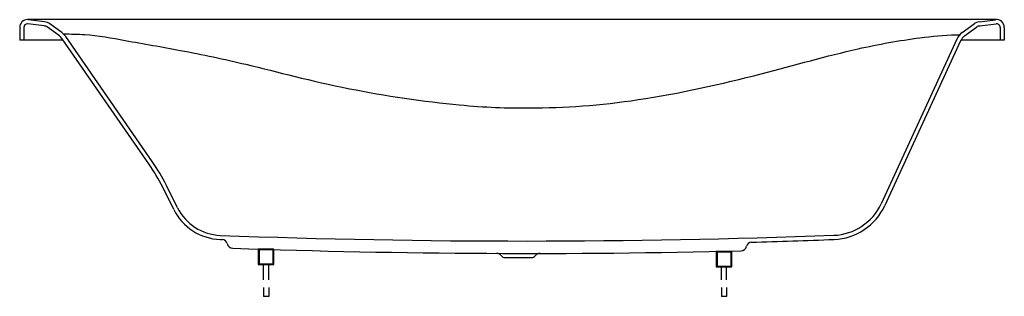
# Model space of a CAD drawing. Header units: millimetres. Extents: x 0 to 1.9, y 0.01 to 0.55.
import ezdxf

# ---------------------------------------------------------------- set-up
doc = ezdxf.new("R2010")
doc.units = ezdxf.units.MM
doc.layers.add('BLOCKS', color=3, linetype='Continuous')

msp = doc.modelspace()

# ---------------------------------------------------------------- linework, layer by layer
at = {"layer": 'BLOCKS'}
for p, q in [((0, 0.5332), (0, 0.5082)), ((0.008, 0.5332), (0.008, 0.5082)), ((1.885, 0.5482), (0.015, 0.5482)), ((0.047, 0.5361), (0.0159, 0.5401)), ((0.048, 0.5441), (0.0169, 0.548)), ((0.0767, 0.5166), (0.0535, 0.5335)), ((0.0814, 0.5231), (0.0582, 0.54)), ((1.8186, 0.5231), (1.8418, 0.54)), ((1.8233, 0.5166), (1.8465, 0.5335)), ((1.852, 0.5441), (1.8831, 0.548)), ((1.853, 0.5361), (1.8841, 0.5401)), ((1.892, 0.5332), (1.892, 0.5082)), ((1.9, 0.5332), (1.9, 0.5082)), ((1.9, 0.5332), (1.9, 0.5082)), ((0.2559, 0.2737), (0.0888, 0.5155)), ((0.0841, 0.5082), (0, 0.5082)), ((0.2493, 0.2692), (0.0822, 0.5109)), ((1.8085, 0.5106), (1.6623, 0.1923)), ((1.8157, 0.5073), (1.6696, 0.189)), ((1.9, 0.5082), (1.8162, 0.5082)), ((0.2974, 0.1809), (0.2759, 0.2241)), ((0.3046, 0.1845), (0.2831, 0.2276)), ((0.4705, 0.045), (0.4705, 0.0744)), ((0.4805, 0.045), (0.4805, 0.0744)), ((1.3542, 0.045), (1.3542, 0.07)), ((1.3642, 0.045), (1.3642, 0.07)), ((0.4705, 0.03), (0.4705, 0.0131)), ((0.4805, 0.03), (0.4805, 0.0131)), ((1.3542, 0.03), (1.3542, 0.0131)), ((1.3642, 0.03), (1.3642, 0.0131)), ((0.4805, 0.0131), (0.4705, 0.0131)), ((1.3642, 0.0131), (1.3542, 0.0131))]:
    msp.add_line(p, q, dxfattribs=at)
at = {"layer": 'BLOCKS', "flags": 128}
for points in [[(0.2974, 0.1809, 0.273649), (0.3868, 0.123, 0.000076), (0.3909, 0.1229, 0.000076)], [(0.3046, 0.1845, 0.273649), (0.3871, 0.131, 0.018548), (1.5712, 0.1312)], [(1.4121, 0.1177, 0.002977), (1.5715, 0.1232)], [(0.4114, 0.1061, 0.014738), (1.3914, 0.1011, 0.016413)], [(0.9362, 0.0882, 0.00097), (0.9882, 0.0881, 0.00097)]]:
    msp.add_lwpolyline(points, format="xyb", dxfattribs=at)
at = {"layer": 'BLOCKS'}
for points in [[(0.4605, 0.1044), (0.4605, 0.0744), (0.4905, 0.0744), (0.4905, 0.1044)], [(0.462, 0.1029), (0.462, 0.0759), (0.489, 0.0759), (0.489, 0.1029)], [(1.3442, 0.1), (1.3442, 0.07), (1.3742, 0.07), (1.3742, 0.1)], [(1.3457, 0.0985), (1.3457, 0.0715), (1.3727, 0.0715), (1.3727, 0.0985)]]:
    msp.add_lwpolyline(points, close=True, dxfattribs=at)
for centre, radius, start, end in [((0.015, 0.5332), 0.015, 90, 180), ((0.015, 0.5332), 0.007, 90, 180), ((0.0452, 0.5221), 0.0142, 53.8421, 82.7082), ((0.0452, 0.5221), 0.0222, 53.8421, 82.7082), ((1.8548, 0.5221), 0.0222, 97.2918, 126.1579), ((1.8548, 0.5221), 0.0142, 97.2918, 126.1579), ((1.885, 0.5332), 0.015, 0, 97.2918), ((1.885, 0.5332), 0.007, 0, 97.2918), ((0.0626, 0.4974), 0.0238, 34.6523, 53.8421), ((0.0626, 0.4974), 0.0318, 34.6523, 53.8421), ((1.8374, 0.4974), 0.0318, 126.1579, 155.3422), ((1.8374, 0.4974), 0.0238, 126.1579, 155.3422), ((-0.0526, 0.0605), 0.367, 26.4702, 34.6523), ((-0.0526, 0.0605), 0.375, 26.4702, 34.6523), ((1.5669, 0.2361), 0.105, 272.3295, 335.3422), ((1.5669, 0.2361), 0.113, 272.3295, 335.3422), ((0.3905, 0.1127), 0.0102, 13.6224, 87.7047), ((0.4119, 0.1179), 0.0119, 193.6236, 267.7953), ((1.4124, 0.1075), 0.0102, 91.6471, 165.7385), ((0.9202, 0.0843), 0.012, 36.5078, 89.7043), ((1.0042, 0.0841), 0.012, 90, 143.2605), ((1.3911, 0.113), 0.0119, 271.5565, 345.736), ((0.9362, 0.0962), 0.008, 216.4575, 270), ((0.9882, 0.0961), 0.008, 269.9497, 323.0126)]:
    msp.add_arc(centre, radius, start, end, dxfattribs=at)
msp.add_open_spline([(0.0844, 0.5205, -0.0001), (0.0982, 0.5205, -0.0001), (0.1382, 0.5201, -0.0001), (0.2133, 0.5058, -0.0002), (0.3171, 0.4883, -0.0003), (0.4576, 0.4584, -0.0004), (0.6163, 0.4143, -0.0006), (0.8401, 0.3808, -0.0008), (1.0088, 0.3747, -0.0008), (1.1926, 0.3874, -0.0008), (1.4273, 0.4402, -0.0005), (1.5956, 0.4893, -0.0003), (1.72, 0.5121, -0.0002), (1.7859, 0.5186, -0.0001), (1.8115, 0.5188, -0.0001), (1.8139, 0.5188, -0.0001)], degree=3, knots=[4.150169, 4.150169, 4.150169, 4.150169, 45.415152, 124.093816, 232.332814, 361.740626, 554.467457, 726.898859, 854.979601, 1059.851547, 1276.767688, 1464.745582, 1585.839909, 1655.679315, 1662.766009, 1662.766009, 1662.766009, 1662.766009], dxfattribs=at)

doc.saveas('drawing.dxf')
